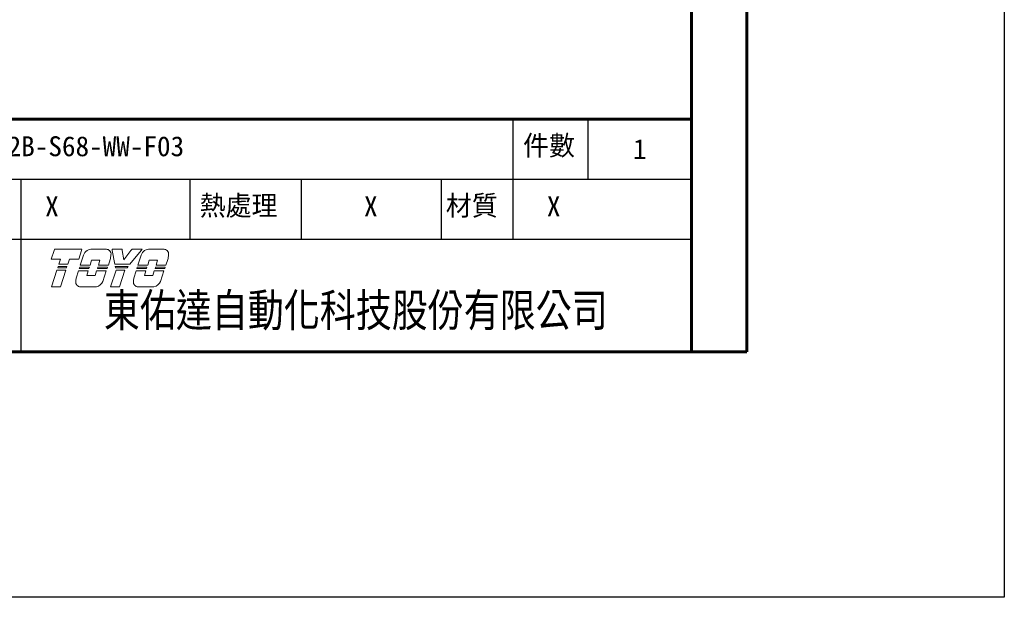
# Model space of a CAD drawing. Header units: inches. Extents: x 0 to 6721, y -3375 to 1330.
# Tile 46 of 198: x 4831 to 5216, y -3375 to -3148. Entities that reach past the tile are written whole.
import ezdxf
from ezdxf.enums import TextEntityAlignment as Align

# ---------------------------------------------------------------- set-up
doc = ezdxf.new("R2010")
doc.units = ezdxf.units.IN
doc.header["$MEASUREMENT"] = 0
doc.linetypes.add('SLD-實線', pattern=[0])
doc.layers.add('BORDER', color=7, linetype='Continuous')
doc.layers.add('圖框', color=7, linetype='SLD-實線')
doc.layers.add('可見 (ISO)', color=7, linetype='Continuous', lineweight=25)
doc.styles.add('SEACAD_arial_ttf', font='arial.ttf', dxfattribs={"height": 0.2})
doc.styles.add('標題欄', font='txt')

# ---------------------------------------------------------------- blocks, each defined once
blk = doc.blocks.new('A4橫')
at = {"layer": 'BORDER', "color": 123, "linetype": 'Continuous', "lineweight": 60, "ltscale": 25.4}
for p, q in [((4924.32, 1170.89), (4924.32, 1453.75)), ((4917.11, 1446.54), (4917.11, 1170.89)), ((4731.53, 1201.3), (4917.11, 1201.3)), ((4731.53, 1170.89), (4924.32, 1170.89))]:
    blk.add_line(p, q, dxfattribs=at)
at = {"layer": 'BORDER', "color": 60, "linetype": 'Continuous', "ltscale": 25.4}
for p, q in [((4893.83, 1193.45), (4893.83, 1201.3)), ((4903.63, 1193.45), (4903.63, 1201.3)), ((4731.53, 1193.45), (4917.11, 1193.45)), ((4829.63, 1185.61), (4829.63, 1193.45)), ((4851.67, 1185.61), (4851.67, 1193.45)), ((4866.22, 1185.61), (4866.22, 1193.45)), ((4884.49, 1185.61), (4884.49, 1193.45)), ((4893.83, 1185.61), (4893.83, 1193.45)), ((4731.53, 1185.61), (4917.11, 1185.61)), ((4829.63, 1170.89), (4829.63, 1185.61)), ((4731.53, 1170.89), (4917.11, 1170.89))]:
    blk.add_line(p, q, dxfattribs=at)
at = {"layer": '可見 (ISO)', "lineweight": 5}
for p, q in [((4833.54, 1182.99), (4833.9, 1184.11)), ((4833.96, 1184.29), (4833.9, 1184.11)), ((4833.96, 1184.29), (4837.55, 1184.29)), ((4837.49, 1184.11), (4837.13, 1182.99)), ((4837.49, 1184.11), (4837.55, 1184.29)), ((4838.69, 1184.29), (4840.74, 1184.29)), ((4841.48, 1184.29), (4841.51, 1184.11)), ((4841.48, 1184.29), (4842.78, 1184.29)), ((4841.84, 1182.32), (4841.51, 1184.11)), ((4842.81, 1184.11), (4842.78, 1184.29)), ((4842.81, 1184.11), (4842.99, 1182.9)), ((4842.99, 1182.9), (4843.94, 1184.11)), ((4845.27, 1184.11), (4843.79, 1182.32)), ((4844.08, 1184.29), (4843.94, 1184.11)), ((4844.08, 1184.29), (4845.42, 1184.29)), ((4845.27, 1184.11), (4845.42, 1184.29)), ((4846.21, 1184.29), (4848.26, 1184.29)), ((4834.75, 1182.99), (4833.54, 1182.99)), ((4834.53, 1182.32), (4834.75, 1182.99)), ((4835.7, 1182.32), (4834.53, 1182.32)), ((4835.91, 1182.99), (4835.7, 1182.32)), ((4837.13, 1182.99), (4835.91, 1182.99)), ((4837.33, 1182.23), (4837.75, 1183.52)), ((4838.81, 1182.84), (4838.61, 1182.23)), ((4839.9, 1182.84), (4838.81, 1182.84)), ((4839.71, 1182.23), (4839.9, 1182.84)), ((4841.22, 1182.96), (4840.99, 1182.23)), ((4843.79, 1182.32), (4841.84, 1182.32)), ((4844.85, 1182.23), (4845.27, 1183.52)), ((4846.32, 1182.84), (4846.13, 1182.23)), ((4847.42, 1182.84), (4846.32, 1182.84)), ((4847.23, 1182.23), (4847.42, 1182.84)), ((4848.74, 1182.96), (4848.51, 1182.23)), ((4833.57, 1179.4), (4834.26, 1181.56)), ((4834.26, 1181.56), (4835.43, 1181.56)), ((4834.38, 1181.87), (4834.43, 1182.03)), ((4835.54, 1181.87), (4834.38, 1181.87)), ((4834.43, 1182.03), (4835.59, 1182.03)), ((4835.43, 1181.56), (4834.73, 1179.4)), ((4835.59, 1182.03), (4835.54, 1181.87)), ((4836.8, 1180.53), (4837.1, 1181.47)), ((4837.1, 1181.47), (4838.36, 1181.47)), ((4837.2, 1181.78), (4837.25, 1181.93)), ((4838.46, 1181.78), (4837.2, 1181.78)), ((4837.25, 1181.93), (4838.51, 1181.93)), ((4838.61, 1182.23), (4837.33, 1182.23)), ((4838.36, 1181.47), (4838.17, 1180.86)), ((4838.51, 1181.93), (4838.46, 1181.78)), ((4839.26, 1180.86), (4839.46, 1181.47)), ((4839.46, 1181.47), (4840.72, 1181.47)), ((4839.58, 1181.78), (4839.63, 1181.93)), ((4840.84, 1181.78), (4839.58, 1181.78)), ((4839.63, 1181.93), (4840.89, 1181.93)), ((4840.99, 1182.23), (4839.71, 1182.23)), ((4840.72, 1181.47), (4840.28, 1180.09)), ((4840.89, 1181.93), (4840.84, 1181.78)), ((4841.29, 1179.4), (4841.99, 1181.56)), ((4841.93, 1181.87), (4841.9, 1182.03)), ((4841.9, 1182.03), (4843.56, 1182.03)), ((4843.43, 1181.87), (4841.93, 1181.87)), ((4841.99, 1181.56), (4843.15, 1181.56)), ((4843.15, 1181.56), (4842.46, 1179.4)), ((4843.56, 1182.03), (4843.43, 1181.87)), ((4844.32, 1180.53), (4844.62, 1181.47)), ((4844.62, 1181.47), (4845.88, 1181.47)), ((4844.72, 1181.78), (4844.77, 1181.93)), ((4845.98, 1181.78), (4844.72, 1181.78)), ((4844.77, 1181.93), (4846.03, 1181.93)), ((4846.13, 1182.23), (4844.85, 1182.23)), ((4845.88, 1181.47), (4845.69, 1180.86)), ((4846.03, 1181.93), (4845.98, 1181.78)), ((4846.78, 1180.86), (4846.98, 1181.47)), ((4846.98, 1181.47), (4848.24, 1181.47)), ((4847.1, 1181.78), (4847.15, 1181.93)), ((4848.36, 1181.78), (4847.1, 1181.78)), ((4847.15, 1181.93), (4848.41, 1181.93)), ((4848.51, 1182.23), (4847.23, 1182.23)), ((4848.24, 1181.47), (4847.8, 1180.09)), ((4848.41, 1181.93), (4848.36, 1181.78)), ((4838.17, 1180.86), (4839.26, 1180.86)), ((4845.69, 1180.86), (4846.78, 1180.86)), ((4834.73, 1179.4), (4833.57, 1179.4)), ((4839.42, 1179.37), (4837.38, 1179.37)), ((4842.46, 1179.4), (4841.29, 1179.4)), ((4846.94, 1179.37), (4844.9, 1179.37))]:
    blk.add_line(p, q, dxfattribs=at)
for centre, radius, start, end in [((4838.84, 1183.15), 1.15, 123.3001, 160.8894), ((4840.71, 1183.66), 0.631, 349.7215, 45.5037), ((4846.36, 1183.15), 1.15, 123.3001, 160.8894), ((4848.23, 1183.66), 0.631, 349.7215, 45.5037), ((4837.17, 1184.01), 4.19, 345.4024, 353.6243), ((4844.69, 1184.01), 4.19, 345.4024, 353.6243), ((4837.37, 1180), 0.631, 172.7215, 270.3361), ((4840.93, 1179.83), 4.19, 170.4732, 176.6243), ((4839.2, 1180.5), 1.15, 281.1769, 339.4117), ((4844.89, 1180), 0.631, 172.7215, 270.3361), ((4848.45, 1179.83), 4.19, 170.4732, 176.6243), ((4846.72, 1180.5), 1.15, 281.1769, 339.4117)]:
    blk.add_arc(centre, radius, start, end, dxfattribs=at)
for points, knots in [([(4838.2, 1184.11), (4838.26, 1184.15), (4838.33, 1184.18), (4838.49, 1184.25), (4838.59, 1184.28), (4838.69, 1184.29)], [0.7632588, 0.7632588, 0.7632588, 0.7632588, 0.8183582, 0.8183582, 0.8969132, 0.8969132, 0.8969132, 0.8969132]), ([(4841.15, 1184.11), (4841.1, 1184.16), (4841.03, 1184.21), (4840.88, 1184.27), (4840.81, 1184.29), (4840.74, 1184.29)], [0.3846511, 0.3846511, 0.3846511, 0.3846511, 0.4469665, 0.4469665, 0.5029651, 0.5029651, 0.5029651, 0.5029651]), ([(4845.72, 1184.11), (4845.78, 1184.15), (4845.85, 1184.18), (4846.01, 1184.25), (4846.11, 1184.28), (4846.21, 1184.29)], [0.7632591, 0.7632591, 0.7632591, 0.7632591, 0.8183584, 0.8183584, 0.8969135, 0.8969135, 0.8969135, 0.8969135]), ([(4848.67, 1184.11), (4848.61, 1184.16), (4848.55, 1184.21), (4848.4, 1184.27), (4848.33, 1184.29), (4848.26, 1184.29)], [0.3846512, 0.3846512, 0.3846512, 0.3846512, 0.4469719, 0.4469719, 0.5029651, 0.5029651, 0.5029651, 0.5029651])]:
    blk.add_open_spline(points, degree=3, knots=knots, dxfattribs=at)
at = {"layer": 'BORDER', "color": 7, "linetype": 'Continuous', "ltscale": 25.4, "style": 'SEACAD_arial_ttf', "width": 0.8}
blk.add_text('東佑達自動化科技股份有限公司', height=4.3037, dxfattribs=at).set_placement((4840.41, 1178.48), align=Align.TOP_LEFT)
at = {"layer": '圖框', "style": '標題欄'}
for s, p in [('件數', (4895.12, 1199.15)), ('熱處理', (4852.91, 1191.3)), ('材質', (4885.04, 1191.3))]:
    blk.add_text(s, height=2.605, dxfattribs=at).set_placement(p, align=Align.TOP_LEFT)

msp = doc.modelspace()

# ---------------------------------------------------------------- linework, layer by layer
at = {"color": 4}
msp.add_lwpolyline([(4436.223, 789.318), (5216.223, 789.318), (5216.223, -3374.682), (4436.223, -3374.682)], close=True, dxfattribs=at)

# ---------------------------------------------------------------- block references
at = {"xscale": 3, "yscale": 3, "zscale": 3}
msp.add_blockref('A4橫', (-9657.563, -6791.142), dxfattribs=at)

# ---------------------------------------------------------------- texts
at = {"layer": '圖框', "color": 1, "style": '標題欄'}
for s, height, p in [('CHS2B-S68-WW-F03', 7.81579, (4810.022, -3194.007)), ('1', 7.816, (5070.81, -3195.15)), ('X', 7.816, (4840.671, -3217.55)), ('X', 7.816, (4965.518, -3217.55)), ('X', 7.816, (5037.116, -3217.55))]:
    msp.add_text(s, height=height, dxfattribs=at).set_placement(p, align=Align.TOP_LEFT)

doc.saveas('drawing.dxf')
